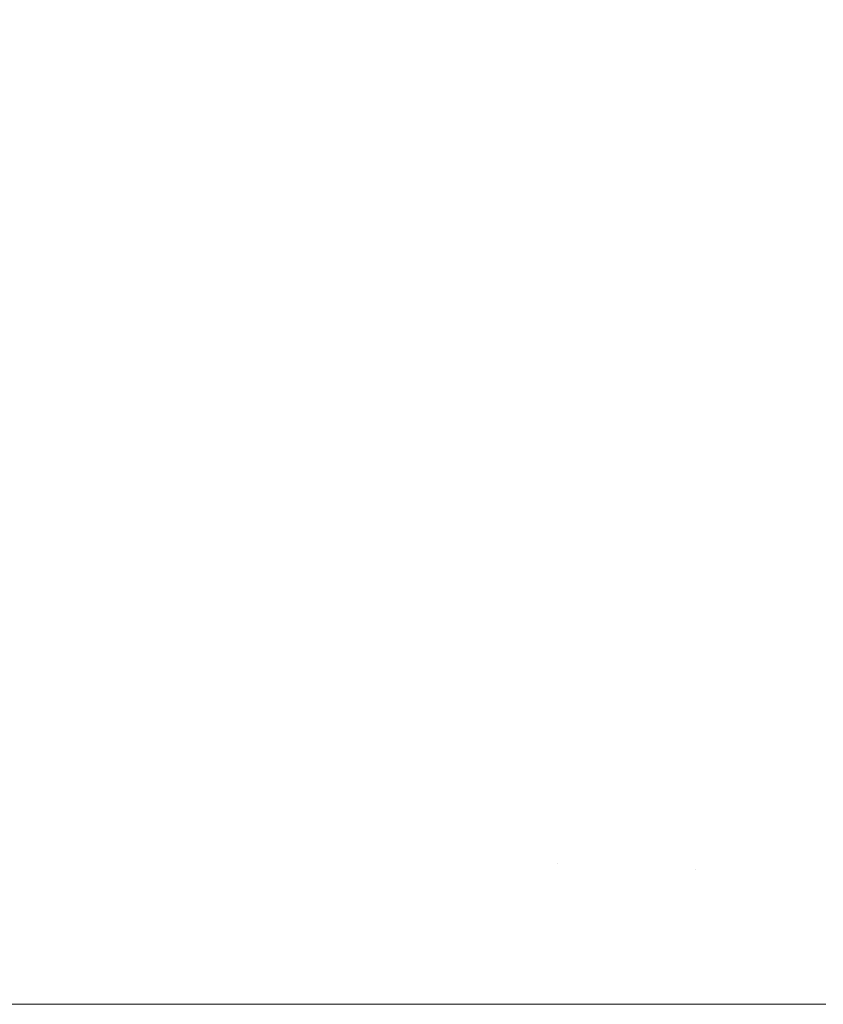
# Model space of a CAD drawing. Header units: centimetres. Extents: x -26 to 27.3, y -25.3 to -23.5.
# Tile 30 of 200: x -25.9732 to -25.9556, y -23.5599 to -23.5382. Entities that reach past the tile are written whole.
import ezdxf

# ---------------------------------------------------------------- set-up
doc = ezdxf.new("R2010")
doc.units = ezdxf.units.CM
doc.header["$LTSCALE"] = 2.54
doc.layers.add('Lucido design-1', color=7, linetype='Continuous')

# ---------------------------------------------------------------- blocks, each defined once
blk = doc.blocks.new('Gruppo-4-1')
at = {"color": 7, "linetype": 'Continuous', "lineweight": 9}
for points, invisible_edges in [([(-25.969523, -23.538753, -349.324944), (-25.968526, -23.535333, -349.324944), (-25.970769, -23.534625, -349.328425), (-25.971795, -23.538144, -349.328425)], 15), ([(-25.971485, -23.538227, -350.037403), (-25.970463, -23.534722, -350.037403), (-25.96826, -23.535417, -350.040783), (-25.969253, -23.538826, -350.040783)], 15), ([(-25.958194, -23.538591, -349.31207), (-25.957201, -23.535664, -349.31207), (-25.959939, -23.534668, -349.31512), (-25.960973, -23.537714, -349.31512)], 15), ([(-25.960898, -23.537738, -350.0503), (-25.959865, -23.534695, -350.0503), (-25.957215, -23.535659, -350.053248), (-25.958208, -23.538586, -350.053248)], 15), ([(-25.96711, -23.5394, -349.321563), (-25.966143, -23.536084, -349.321563), (-25.968526, -23.535333, -349.324944), (-25.969523, -23.538753, -349.324944)], 15), ([(-25.969253, -23.538826, -350.040783), (-25.96826, -23.535417, -350.040783), (-25.965928, -23.536152, -350.044062), (-25.966891, -23.539458, -350.044062)], 15), ([(-25.958208, -23.538586, -350.053248), (-25.957215, -23.535659, -350.053248), (-25.954457, -23.536663, -350.056075), (-25.95541, -23.539468, -350.056075)], 15), ([(-25.955292, -23.539506, -349.309144), (-25.954341, -23.536705, -349.309144), (-25.957201, -23.535664, -349.31207), (-25.958194, -23.538591, -349.31207)], 15), ([(-25.964558, -23.540084, -349.318286), (-25.963624, -23.536878, -349.318286), (-25.966143, -23.536084, -349.321563), (-25.96711, -23.5394, -349.321563)], 15), ([(-25.966891, -23.539458, -350.044062), (-25.965928, -23.536152, -350.044062), (-25.963472, -23.536926, -350.047236), (-25.964405, -23.540125, -350.047236)], 15), ([(-25.961873, -23.540803, -349.31512), (-25.960973, -23.537714, -349.31512), (-25.963624, -23.536878, -349.318286), (-25.964558, -23.540084, -349.318286)], 15), ([(-25.964405, -23.540125, -350.047236), (-25.963472, -23.536926, -350.047236), (-25.960898, -23.537738, -350.0503), (-25.961797, -23.540823, -350.0503)], 15), ([(-25.972666, -23.541705, -349.328425), (-25.971795, -23.538144, -349.328425), (-25.973922, -23.537575, -349.331997), (-25.974816, -23.541228, -349.331997)], 15), ([(-25.974474, -23.541304, -350.033928), (-25.973583, -23.537665, -350.033928), (-25.971485, -23.538227, -350.037403), (-25.972353, -23.541774, -350.037403)], 15), ([(-25.959059, -23.541557, -349.31207), (-25.958194, -23.538591, -349.31207), (-25.960973, -23.537714, -349.31512), (-25.961873, -23.540803, -349.31512)], 15), ([(-25.961797, -23.540823, -350.0503), (-25.960898, -23.537738, -350.0503), (-25.958208, -23.538586, -350.053248), (-25.959073, -23.541553, -350.053248)], 15), ([(-25.97037, -23.542214, -349.324944), (-25.969523, -23.538753, -349.324944), (-25.971795, -23.538144, -349.328425), (-25.972666, -23.541705, -349.328425)], 15), ([(-25.972353, -23.541774, -350.037403), (-25.971485, -23.538227, -350.037403), (-25.969253, -23.538826, -350.040783), (-25.970097, -23.542274, -350.040783)], 15), ([(-25.959073, -23.541553, -350.053248), (-25.958208, -23.538586, -350.053248), (-25.95541, -23.539468, -350.056075), (-25.956239, -23.542313, -350.056075)], 15), ([(-25.956119, -23.542345, -349.309144), (-25.955292, -23.539506, -349.309144), (-25.958194, -23.538591, -349.31207), (-25.959059, -23.541557, -349.31207)], 15), ([(-25.967931, -23.542755, -349.321563), (-25.96711, -23.5394, -349.321563), (-25.969523, -23.538753, -349.324944), (-25.97037, -23.542214, -349.324944)], 15), ([(-25.970097, -23.542274, -350.040783), (-25.969253, -23.538826, -350.040783), (-25.966891, -23.539458, -350.044062), (-25.96771, -23.542804, -350.044062)], 15), ([(-25.965352, -23.543326, -349.318286), (-25.964558, -23.540084, -349.318286), (-25.96711, -23.5394, -349.321563), (-25.967931, -23.542755, -349.321563)], 15), ([(-25.96771, -23.542804, -350.044062), (-25.966891, -23.539458, -350.044062), (-25.964405, -23.540125, -350.047236), (-25.965196, -23.543361, -350.047236)], 15), ([(-25.956239, -23.542313, -350.056075), (-25.95541, -23.539468, -350.056075), (-25.952506, -23.540384, -350.058779), (-25.953298, -23.543101, -350.058779)], 15), ([(-25.95306, -23.543165, -349.306345), (-25.952271, -23.540458, -349.306345), (-25.955292, -23.539506, -349.309144), (-25.956119, -23.542345, -349.309144)], 15), ([(-25.962638, -23.543928, -349.31512), (-25.961873, -23.540803, -349.31512), (-25.964558, -23.540084, -349.318286), (-25.965352, -23.543326, -349.318286)], 15), ([(-25.965196, -23.543361, -350.047236), (-25.964405, -23.540125, -350.047236), (-25.961797, -23.540823, -350.0503), (-25.962561, -23.543945, -350.0503)], 15), ([(-25.959793, -23.544559, -349.31207), (-25.959059, -23.541557, -349.31207), (-25.961873, -23.540803, -349.31512), (-25.962638, -23.543928, -349.31512)], 15), ([(-25.962561, -23.543945, -350.0503), (-25.961797, -23.540823, -350.0503), (-25.959073, -23.541553, -350.053248), (-25.959808, -23.544555, -350.053248)], 15), ([(-25.973381, -23.5453, -349.328425), (-25.972666, -23.541705, -349.328425), (-25.974816, -23.541228, -349.331997), (-25.97555, -23.544917, -349.331997)], 15), ([(-25.975205, -23.544978, -350.033928), (-25.974474, -23.541304, -350.033928), (-25.972353, -23.541774, -350.037403), (-25.973065, -23.545355, -350.037403)], 15), ([(-25.971065, -23.545708, -349.324944), (-25.97037, -23.542214, -349.324944), (-25.972666, -23.541705, -349.328425), (-25.973381, -23.5453, -349.328425)], 15), ([(-25.959808, -23.544555, -350.053248), (-25.959073, -23.541553, -350.053248), (-25.956239, -23.542313, -350.056075), (-25.956943, -23.545191, -350.056075)], 15), ([(-25.956822, -23.545217, -349.309144), (-25.956119, -23.542345, -349.309144), (-25.959059, -23.541557, -349.31207), (-25.959793, -23.544559, -349.31207)], 15), ([(-25.973065, -23.545355, -350.037403), (-25.972353, -23.541774, -350.037403), (-25.970097, -23.542274, -350.040783), (-25.97079, -23.545757, -350.040783)], 15), ([(-25.968604, -23.546142, -349.321563), (-25.967931, -23.542755, -349.321563), (-25.97037, -23.542214, -349.324944), (-25.971065, -23.545708, -349.324944)], 15), ([(-25.97079, -23.545757, -350.040783), (-25.970097, -23.542274, -350.040783), (-25.96771, -23.542804, -350.044062), (-25.968382, -23.546181, -350.044062)], 15), ([(-25.956943, -23.545191, -350.056075), (-25.956239, -23.542313, -350.056075), (-25.953298, -23.543101, -350.058779), (-25.95397, -23.54585, -350.058779)], 15), ([(-25.95373, -23.545903, -349.306345), (-25.95306, -23.543165, -349.306345), (-25.956119, -23.542345, -349.309144), (-25.956822, -23.545217, -349.309144)], 15), ([(-25.966003, -23.546601, -349.318286), (-25.965352, -23.543326, -349.318286), (-25.967931, -23.542755, -349.321563), (-25.968604, -23.546142, -349.321563)], 15), ([(-25.968382, -23.546181, -350.044062), (-25.96771, -23.542804, -350.044062), (-25.965196, -23.543361, -350.047236), (-25.965846, -23.546628, -350.047236)], 15), ([(-25.963266, -23.547083, -349.31512), (-25.962638, -23.543928, -349.31512), (-25.965352, -23.543326, -349.318286), (-25.966003, -23.546601, -349.318286)], 15), ([(-25.965846, -23.546628, -350.047236), (-25.965196, -23.543361, -350.047236), (-25.962561, -23.543945, -350.0503), (-25.963188, -23.547097, -350.0503)], 15), ([(-25.960396, -23.547589, -349.31207), (-25.959793, -23.544559, -349.31207), (-25.962638, -23.543928, -349.31512), (-25.963266, -23.547083, -349.31512)], 15), ([(-25.963188, -23.547097, -350.0503), (-25.962561, -23.543945, -350.0503), (-25.959808, -23.544555, -350.053248), (-25.960411, -23.547587, -350.053248)], 15), ([(-25.960411, -23.547587, -350.053248), (-25.959808, -23.544555, -350.053248), (-25.956943, -23.545191, -350.056075), (-25.957521, -23.548096, -350.056075)], 15), ([(-25.957399, -23.548118, -349.309144), (-25.956822, -23.545217, -349.309144), (-25.959793, -23.544559, -349.31207), (-25.960396, -23.547589, -349.31207)], 15), ([(-25.975775, -23.548681, -350.033928), (-25.975205, -23.544978, -350.033928), (-25.973065, -23.545355, -350.037403), (-25.973621, -23.548964, -350.037403)], 15), ([(-25.971607, -23.549229, -349.324944), (-25.971065, -23.545708, -349.324944), (-25.973381, -23.5453, -349.328425), (-25.973939, -23.548922, -349.328425)], 15), ([(-25.973621, -23.548964, -350.037403), (-25.973065, -23.545355, -350.037403), (-25.97079, -23.545757, -350.040783), (-25.97133, -23.549266, -350.040783)], 15), ([(-25.957521, -23.548096, -350.056075), (-25.956943, -23.545191, -350.056075), (-25.95397, -23.54585, -350.058779), (-25.954522, -23.548625, -350.058779)], 15), ([(-25.95428, -23.548668, -349.306345), (-25.95373, -23.545903, -349.306345), (-25.956822, -23.545217, -349.309144), (-25.957399, -23.548118, -349.309144)], 15), ([(-25.96913, -23.549556, -349.321563), (-25.968604, -23.546142, -349.321563), (-25.971065, -23.545708, -349.324944), (-25.971607, -23.549229, -349.324944)], 15), ([(-25.97133, -23.549266, -350.040783), (-25.97079, -23.545757, -350.040783), (-25.968382, -23.546181, -350.044062), (-25.968906, -23.549585, -350.044062)], 15), ([(-25.966511, -23.5499, -349.318286), (-25.966003, -23.546601, -349.318286), (-25.968604, -23.546142, -349.321563), (-25.96913, -23.549556, -349.321563)], 15), ([(-25.968906, -23.549585, -350.044062), (-25.968382, -23.546181, -350.044062), (-25.965846, -23.546628, -350.047236), (-25.966353, -23.549921, -350.047236)], 15), ([(-25.963755, -23.550263, -349.31512), (-25.963266, -23.547083, -349.31512), (-25.966003, -23.546601, -349.318286), (-25.966511, -23.5499, -349.318286)], 15), ([(-25.966353, -23.549921, -350.047236), (-25.965846, -23.546628, -350.047236), (-25.963188, -23.547097, -350.0503), (-25.963677, -23.550273, -350.0503)], 15), ([(-25.960866, -23.550643, -349.31207), (-25.960396, -23.547589, -349.31207), (-25.963266, -23.547083, -349.31512), (-25.963755, -23.550263, -349.31512)], 15), ([(-25.963677, -23.550273, -350.0503), (-25.963188, -23.547097, -350.0503), (-25.960411, -23.547587, -350.053248), (-25.960881, -23.550642, -350.053248)], 15), ([(-25.960881, -23.550642, -350.053248), (-25.960411, -23.547587, -350.053248), (-25.957521, -23.548096, -350.056075), (-25.957971, -23.551025, -350.056075)], 15), ([(-25.957849, -23.551041, -349.309144), (-25.957399, -23.548118, -349.309144), (-25.960396, -23.547589, -349.31207), (-25.960866, -23.550643, -349.31207)], 15), ([(-25.957971, -23.551025, -350.056075), (-25.957521, -23.548096, -350.056075), (-25.954522, -23.548625, -350.058779), (-25.954953, -23.551422, -350.058779)], 15), ([(-25.954709, -23.551454, -349.306345), (-25.95428, -23.548668, -349.306345), (-25.957399, -23.548118, -349.309144), (-25.957849, -23.551041, -349.309144)], 15), ([(-25.971995, -23.552771, -349.324944), (-25.971607, -23.549229, -349.324944), (-25.973939, -23.548922, -349.328425), (-25.974338, -23.552566, -349.328425)], 15), ([(-25.974018, -23.552594, -350.037403), (-25.973621, -23.548964, -350.037403), (-25.97133, -23.549266, -350.040783), (-25.971716, -23.552795, -350.040783)], 15), ([(-25.969506, -23.552989, -349.321563), (-25.96913, -23.549556, -349.321563), (-25.971607, -23.549229, -349.324944), (-25.971995, -23.552771, -349.324944)], 15), ([(-25.971716, -23.552795, -350.040783), (-25.97133, -23.549266, -350.040783), (-25.968906, -23.549585, -350.044062), (-25.969281, -23.553008, -350.044062)], 15), ([(-25.966875, -23.553219, -349.318286), (-25.966511, -23.5499, -349.318286), (-25.96913, -23.549556, -349.321563), (-25.969506, -23.552989, -349.321563)], 15), ([(-25.969281, -23.553008, -350.044062), (-25.968906, -23.549585, -350.044062), (-25.966353, -23.549921, -350.047236), (-25.966716, -23.553233, -350.047236)], 15), ([(-25.964105, -23.553461, -349.31512), (-25.963755, -23.550263, -349.31512), (-25.966511, -23.5499, -349.318286), (-25.966875, -23.553219, -349.318286)], 15), ([(-25.966716, -23.553233, -350.047236), (-25.966353, -23.549921, -350.047236), (-25.963677, -23.550273, -350.0503), (-25.964027, -23.553468, -350.0503)], 15), ([(-25.961202, -23.553715, -349.31207), (-25.960866, -23.550643, -349.31207), (-25.963755, -23.550263, -349.31512), (-25.964105, -23.553461, -349.31512)], 15), ([(-25.964027, -23.553468, -350.0503), (-25.963677, -23.550273, -350.0503), (-25.960881, -23.550642, -350.053248), (-25.961218, -23.553714, -350.053248)], 15), ([(-25.961218, -23.553714, -350.053248), (-25.960881, -23.550642, -350.053248), (-25.957971, -23.551025, -350.056075), (-25.958294, -23.55397, -350.056075)], 15), ([(-25.958171, -23.55398, -349.309144), (-25.957849, -23.551041, -349.309144), (-25.960866, -23.550643, -349.31207), (-25.961202, -23.553715, -349.31207)], 15), ([(-25.958294, -23.55397, -350.056075), (-25.957971, -23.551025, -350.056075), (-25.954953, -23.551422, -350.058779), (-25.955261, -23.554235, -350.058779)], 15), ([(-25.955015, -23.554256, -349.306345), (-25.954709, -23.551454, -349.306345), (-25.957849, -23.551041, -349.309144), (-25.958171, -23.55398, -349.309144)], 15), ([(-25.972228, -23.556326, -349.324944), (-25.971995, -23.552771, -349.324944), (-25.974338, -23.552566, -349.328425), (-25.974578, -23.556223, -349.328425)], 15), ([(-25.974257, -23.556237, -350.037403), (-25.974018, -23.552594, -350.037403), (-25.971716, -23.552795, -350.040783), (-25.971949, -23.556338, -350.040783)], 15), ([(-25.969732, -23.556435, -349.321563), (-25.969506, -23.552989, -349.321563), (-25.971995, -23.552771, -349.324944), (-25.972228, -23.556326, -349.324944)], 15), ([(-25.971949, -23.556338, -350.040783), (-25.971716, -23.552795, -350.040783), (-25.969281, -23.553008, -350.044062), (-25.969506, -23.556445, -350.044062)], 15), ([(-25.967093, -23.55655, -349.318286), (-25.966875, -23.553219, -349.318286), (-25.969506, -23.552989, -349.321563), (-25.969732, -23.556435, -349.321563)], 15), ([(-25.969506, -23.556445, -350.044062), (-25.969281, -23.553008, -350.044062), (-25.966716, -23.553233, -350.047236), (-25.966934, -23.556557, -350.047236)], 15), ([(-25.964316, -23.556672, -349.31512), (-25.964105, -23.553461, -349.31512), (-25.966875, -23.553219, -349.318286), (-25.967093, -23.55655, -349.318286)], 15), ([(-25.966934, -23.556557, -350.047236), (-25.966716, -23.553233, -350.047236), (-25.964027, -23.553468, -350.0503), (-25.964237, -23.556675, -350.0503)], 15), ([(-25.961405, -23.556799, -349.31207), (-25.961202, -23.553715, -349.31207), (-25.964105, -23.553461, -349.31512), (-25.964316, -23.556672, -349.31512)], 15), ([(-25.964237, -23.556675, -350.0503), (-25.964027, -23.553468, -350.0503), (-25.961218, -23.553714, -350.053248), (-25.96142, -23.556798, -350.053248)], 15), ([(-25.96142, -23.556798, -350.053248), (-25.961218, -23.553714, -350.053248), (-25.958294, -23.55397, -350.056075), (-25.958488, -23.556926, -350.056075)], 15), ([(-25.958364, -23.556931, -349.309144), (-25.958171, -23.55398, -349.309144), (-25.961202, -23.553715, -349.31207), (-25.961405, -23.556799, -349.31207)], 15), ([(-25.958488, -23.556926, -350.056075), (-25.958294, -23.55397, -350.056075), (-25.955261, -23.554235, -350.058779), (-25.955446, -23.557059, -350.058779)], 15), ([(-25.9552, -23.55707, -349.306345), (-25.955015, -23.554256, -349.306345), (-25.958171, -23.55398, -349.309144), (-25.958364, -23.556931, -349.309144)], 15), ([(-25.974328, -23.559888, -349.327937), (-25.972306, -23.559888, -349.324944), (-25.972228, -23.556326, -349.324944), (-25.974578, -23.556223, -349.328425)], 14), ([(-25.974337, -23.559888, -350.037403), (-25.974257, -23.556237, -350.037403), (-25.971949, -23.556338, -350.040783), (-25.972026, -23.559888, -350.040783)], 7), ([(-25.972228, -23.556326, -349.324944), (-25.972306, -23.559888, -349.324944), (-25.972019, -23.559888, -349.324556)], 9), ([(-25.972019, -23.559888, -349.324556), (-25.969807, -23.559888, -349.321563), (-25.969732, -23.556435, -349.321563), (-25.972228, -23.556326, -349.324944)], 14), ([(-25.972026, -23.559888, -350.040783), (-25.971949, -23.556338, -350.040783), (-25.969506, -23.556445, -350.044062), (-25.969581, -23.559888, -350.044062)], 7), ([(-25.969732, -23.556435, -349.321563), (-25.969807, -23.559888, -349.321563), (-25.969576, -23.559888, -349.321276)], 9), ([(-25.969576, -23.559888, -349.321276), (-25.967166, -23.559888, -349.318286), (-25.967093, -23.55655, -349.318286), (-25.969732, -23.556435, -349.321563)], 14), ([(-25.969581, -23.559888, -350.044062), (-25.969506, -23.556445, -350.044062), (-25.966934, -23.556557, -350.047236), (-25.967006, -23.559888, -350.047236)], 7), ([(-25.967093, -23.55655, -349.318286), (-25.967166, -23.559888, -349.318286), (-25.967003, -23.559888, -349.3181)], 9), ([(-25.967003, -23.559888, -349.3181), (-25.964386, -23.559888, -349.31512), (-25.964316, -23.556672, -349.31512), (-25.967093, -23.55655, -349.318286)], 14), ([(-25.967006, -23.559888, -350.047236), (-25.966934, -23.556557, -350.047236), (-25.964237, -23.556675, -350.0503), (-25.964307, -23.559888, -350.0503)], 7), ([(-25.964316, -23.556672, -349.31512), (-25.964386, -23.559888, -349.31512), (-25.964305, -23.559888, -349.315035)], 9), ([(-25.961405, -23.556799, -349.31207), (-25.964316, -23.556672, -349.31512), (-25.964305, -23.559888, -349.315035), (-25.961487, -23.559888, -349.312086)], 11), ([(-25.964307, -23.559888, -350.0503), (-25.964237, -23.556675, -350.0503), (-25.96142, -23.556798, -350.053248), (-25.961487, -23.559888, -350.053248)], 7), ([(-25.961487, -23.559888, -350.053248), (-25.96142, -23.556798, -350.053248), (-25.958488, -23.556926, -350.056075), (-25.958552, -23.559888, -350.056075)], 7), ([(-25.961487, -23.559888, -349.312086), (-25.961472, -23.559888, -349.31207), (-25.961405, -23.556799, -349.31207)], 10), ([(-25.958364, -23.556931, -349.309144), (-25.961405, -23.556799, -349.31207), (-25.961472, -23.559888, -349.31207), (-25.95855, -23.559888, -349.30926)], 11), ([(-25.958552, -23.559888, -350.056075), (-25.958488, -23.556926, -350.056075), (-25.955446, -23.557059, -350.058779), (-25.955508, -23.559888, -350.058779)], 7), ([(-25.95855, -23.559888, -349.30926), (-25.958429, -23.559888, -349.309144), (-25.958364, -23.556931, -349.309144)], 10), ([(-25.9552, -23.55707, -349.306345), (-25.958364, -23.556931, -349.309144), (-25.958429, -23.559888, -349.309144), (-25.955504, -23.559888, -349.306559)], 11), ([(-25.972306, -23.559888, -349.324944), (-25.974328, -23.559888, -349.327937), (-25.974328, -25.159888, -349.327937), (-25.972306, -25.159888, -349.324944)], 10), ([(-25.972306, -25.159888, -349.324944), (-25.972019, -25.159888, -349.324556), (-25.972019, -23.559888, -349.324556), (-25.972306, -23.559888, -349.324944)], 10), ([(-25.969807, -23.559888, -349.321563), (-25.972019, -23.559888, -349.324556), (-25.972019, -25.159888, -349.324556), (-25.969807, -25.159888, -349.321563)], 10), ([(-25.969807, -25.159888, -349.321563), (-25.969576, -25.159888, -349.321276), (-25.969576, -23.559888, -349.321276), (-25.969807, -23.559888, -349.321563)], 10), ([(-25.967166, -23.559888, -349.318286), (-25.969576, -23.559888, -349.321276), (-25.969576, -25.159888, -349.321276), (-25.967166, -25.159888, -349.318286)], 10), ([(-25.967166, -25.159888, -349.318286), (-25.967003, -25.159888, -349.3181), (-25.967003, -23.559888, -349.3181), (-25.967166, -23.559888, -349.318286)], 10), ([(-25.964386, -23.559888, -349.31512), (-25.967003, -23.559888, -349.3181), (-25.967003, -25.159888, -349.3181), (-25.964386, -25.159888, -349.31512)], 10), ([(-25.964386, -25.159888, -349.31512), (-25.964305, -25.159888, -349.315035), (-25.964305, -23.559888, -349.315035), (-25.964386, -23.559888, -349.31512)], 10), ([(-25.964305, -23.559888, -349.315035), (-25.964305, -25.159888, -349.315035), (-25.961487, -25.159888, -349.312086), (-25.961487, -23.559888, -349.312086)], 5), ([(-25.961472, -23.559888, -349.31207), (-25.961487, -23.559888, -349.312086), (-25.961487, -25.159888, -349.312086), (-25.961472, -25.159888, -349.31207)], 10), ([(-25.961472, -25.159888, -349.31207), (-25.95855, -25.159888, -349.30926), (-25.95855, -23.559888, -349.30926), (-25.961472, -23.559888, -349.31207)], 10), ([(-25.958429, -23.559888, -349.309144), (-25.95855, -23.559888, -349.30926), (-25.95855, -25.159888, -349.30926), (-25.958429, -25.159888, -349.309144)], 10), ([(-25.958429, -25.159888, -349.309144), (-25.955504, -25.159888, -349.306559), (-25.955504, -23.559888, -349.306559), (-25.958429, -23.559888, -349.309144)], 10)]:
    blk.add_3dface(points, dxfattribs=dict(at, invisible_edges=invisible_edges))

msp = doc.modelspace()

# ---------------------------------------------------------------- block references
at = {"layer": 'Lucido design-1', "color": 7}
msp.add_blockref('Gruppo-4-1', (0, 0), dxfattribs=at)

doc.saveas('drawing.dxf')
